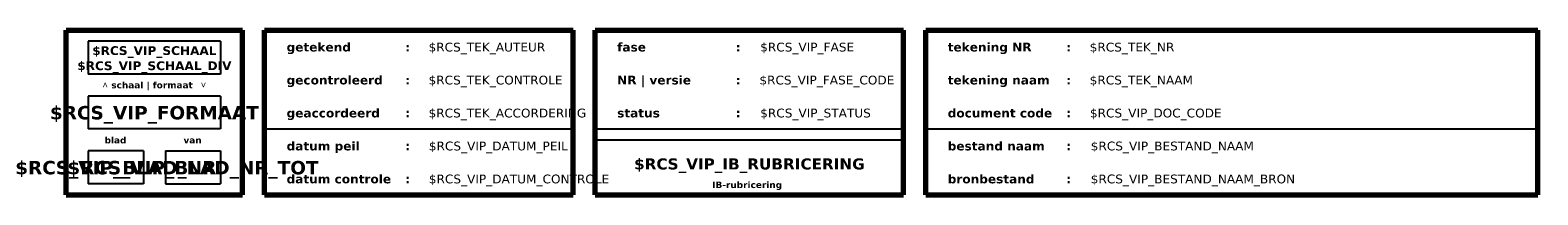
# Model space of a CAD drawing. Header units: millimetres. Extents: x -592 to 7, y -7 to 410.
# Tile 1 of 68: x -592 to -250, y 10 to 47. Entities that reach past the tile are written whole.
import ezdxf
from ezdxf.enums import TextEntityAlignment as Align

# ---------------------------------------------------------------- set-up
doc = ezdxf.new("R2010")
doc.units = ezdxf.units.MM
doc.layers.add('--.--_L_titelblok', color=7, linetype='Continuous')
doc.layers.add('--.--_T_titelblok', color=6, linetype='Continuous')
doc.styles.add('Arial', font='arial.ttf', dxfattribs={"height": 1.475})
doc.styles.add('Arial_1', font='arial.ttf', dxfattribs={"height": 1.475})
doc.styles.add('Verdana_3', font='verdana.ttf', dxfattribs={"height": 2})
doc.styles.add('Verdana_B', font='verdanab.ttf', dxfattribs={"height": 1.475})
doc.styles.add('Verdana_B_1', font='verdanab.ttf', dxfattribs={"height": 2})
doc.styles.add('Verdana_B_2', font='verdanab.ttf', dxfattribs={"height": 3.05})
doc.styles.add('Verdana_B_3', font='verdanab.ttf', dxfattribs={"height": 2.525})

msp = doc.modelspace()

# ---------------------------------------------------------------- linework, layer by layer
at = {"layer": '--.--_L_titelblok', "lineweight": 70}
for p, q in [((-584, 47.5), (-544, 47.5)), ((-584, 10), (-584, 47.5)), ((-544, 10), (-544, 47.5)), ((-539, 47.5), (-469, 47.5)), ((-539, 10), (-539, 47.5)), ((-469, 10), (-469, 47.5)), ((-464, 47.5), (-394, 47.5)), ((-464, 10), (-464, 47.5)), ((-394, 10), (-394, 47.5)), ((-389, 10), (-389, 47.5)), ((-389, 47.5), (-250.1, 47.5)), ((-250.1, 10), (-250.1, 47.5)), ((-584, 10), (-544, 10)), ((-539, 10), (-469, 10)), ((-464, 10), (-394, 10)), ((-389, 10), (-250.1, 10))]:
    msp.add_line(p, q, dxfattribs=at)
at = {"layer": '--.--_L_titelblok'}
for p, q in [((-579, 45), (-579, 37.5)), ((-549, 45), (-579, 45)), ((-549, 45), (-549, 37.5)), ((-549, 37.5), (-579, 37.5)), ((-549, 32.5), (-579, 32.5)), ((-579, 32.5), (-579, 25)), ((-549, 32.5), (-549, 25)), ((-549, 25), (-579, 25)), ((-539, 25), (-469, 25)), ((-464, 25), (-394, 25)), ((-389, 25), (-250.1, 25)), ((-464, 22.5), (-394, 22.5)), ((-579, 20), (-579, 12.5)), ((-566.5, 20), (-579, 20)), ((-566.5, 20), (-566.5, 12.5)), ((-561.5, 20), (-549, 20)), ((-561.5, 20), (-561.5, 12.5)), ((-549, 20), (-549, 12.5)), ((-566.5, 12.5), (-579, 12.5)), ((-561.5, 12.5), (-549, 12.5))]:
    msp.add_line(p, q, dxfattribs=at)

# ---------------------------------------------------------------- texts
at = {"layer": '--.--_T_titelblok', "color": 7, "attachment_point": 1}
for s, insert, char_height, width, style in [('getekend', (-534, 44.63), 2, 18.1983, 'Verdana_B_1'), ('fase', (-459, 44.63), 2, 8.1772, 'Verdana_B_1'), ('tekening NR', (-384, 44.63), 2, 23.9705, 'Verdana_B_1'), ('\\fVerdana|b1|i0|c0|p34|;:', (-507.09, 44.63), 2, 1.3629, 'Verdana_B_1'), ('\\fVerdana|b1|i0|c0|p34|;:', (-432.09, 44.63), 2, 1.3629, 'Verdana_B_1'), ('\\fVerdana|b1|i0|c0|p34|;:', (-357.09, 44.63), 2, 1.3629, 'Verdana_B_1'), ('˄', (-575.76, 35.73), 1.48, 1.5232, 'Arial'), ('schaal | formaat ', (-573.77, 35.73), 1.475, 24.6118, 'Verdana_B'), ('\\fArial|b0|i0|c254|p34|;˅', (-553.47, 35.73), 1.475, 1.5232, 'Arial_1'), ('gecontroleerd', (-534, 37.13), 2, 27.2574, 'Verdana_B_1'), ('\\fVerdana|b1|i0|c0|p34|;:', (-507.09, 37.13), 2, 1.3629, 'Verdana_B_1'), ('NR | versie', (-459, 37.13), 2, 21.7257, 'Verdana_B_1'), ('\\fVerdana|b1|i0|c0|p34|;:', (-432.09, 37.13), 2, 1.3629, 'Verdana_B_1'), ('tekening naam', (-384, 37.13), 2, 29.1814, 'Verdana_B_1'), ('\\fVerdana|b1|i0|c0|p34|;:', (-357.09, 37.13), 2, 1.3629, 'Verdana_B_1'), ('geaccordeerd', (-534, 29.63), 2, 26.2953, 'Verdana_B_1'), ('\\fVerdana|b1|i0|c0|p34|;:', (-507.09, 29.63), 2, 1.3629, 'Verdana_B_1'), ('status', (-459, 29.63), 2, 12.1857, 'Verdana_B_1'), ('\\fVerdana|b1|i0|c0|p34|;:', (-432.09, 29.63), 2, 1.3629, 'Verdana_B_1'), ('document code', (-384, 29.63), 2, 29.7426, 'Verdana_B_1'), ('\\fVerdana|b1|i0|c0|p34|;:', (-357.09, 29.63), 2, 1.3629, 'Verdana_B_1'), ('blad', (-575.3, 23.2), 1.475, 6.0928, 'Verdana_B'), ('van', (-557.4, 23.2), 1.475, 5.211, 'Verdana_B'), ('datum peil', (-534, 22.13), 2, 20.8439, 'Verdana_B_1'), ('\\fVerdana|b1|i0|c0|p34|;:', (-507.09, 22.13), 2, 1.3629, 'Verdana_B_1'), ('bestand naam', (-384, 22.13), 2, 27.6582, 'Verdana_B_1'), ('\\fVerdana|b1|i0|c0|p34|;:', (-357.09, 22.13), 2, 1.3629, 'Verdana_B_1'), ('datum controle', (-534, 14.63), 2, 29.8228, 'Verdana_B_1'), ('\\fVerdana|b1|i0|c0|p34|;:', (-507.09, 14.63), 2, 1.3629, 'Verdana_B_1'), ('bronbestand', (-384, 14.63), 2, 24.6118, 'Verdana_B_1'), ('\\fVerdana|b1|i0|c0|p34|;:', (-357.09, 14.63), 2, 1.3629, 'Verdana_B_1'), ('IB-rubricering', (-437.44, 13.04), 1.475, 20.5232, 'Verdana_B')]:
    msp.add_mtext(s, dxfattribs=dict(at, insert=insert, char_height=char_height, width=width, style=style))
at = {"layer": '--.--_T_titelblok', "style": 'Verdana_3'}
for tag, p in [('$RCS_TEK_AUTEUR', (-501.79, 42.63)), ('$RCS_VIP_FASE', (-426.55, 42.63)), ('$RCS_TEK_NR', (-351.79, 42.63)), ('$RCS_TEK_CONTROLE', (-501.79, 35.13)), ('$RCS_VIP_FASE_CODE', (-426.73, 35.13)), ('$RCS_TEK_NAAM', (-351.79, 35.13)), ('$RCS_TEK_ACCORDERING', (-501.79, 27.63)), ('$RCS_VIP_STATUS', (-426.55, 27.63)), ('$RCS_VIP_DOC_CODE', (-351.73, 27.63)), ('$RCS_VIP_DATUM_PEIL', (-501.73, 20.13)), ('$RCS_VIP_BESTAND_NAAM', (-351.55, 20.13)), ('$RCS_VIP_DATUM_CONTROLE', (-501.73, 12.63)), ('$RCS_VIP_BESTAND_NAAM_BRON', (-351.55, 12.63))]:
    msp.add_attdef(tag, p, '', height=2, dxfattribs=at)
at = {"layer": '--.--_T_titelblok'}
for tag, height, style, p in [('$RCS_VIP_SCHAAL', 2, 'Verdana_B_1', (-564, 41.83)), ('$RCS_VIP_SCHAAL_DIV', 2, 'Verdana_B_1', (-564, 38.39)), ('$RCS_VIP_FORMAAT', 3.05, 'Verdana_B_2', (-564, 27.18)), ('$RCS_VIP_BLAD_NR', 3.05, 'Verdana_B_2', (-572.75, 14.68)), ('$RCS_VIP_BLAD_NR_TOT', 3.05, 'Verdana_B_2', (-555.25, 14.68)), ('$RCS_VIP_IB_RUBRICERING', 2.52, 'Verdana_B_3', (-429, 15.79))]:
    msp.add_attdef(tag, text='', height=height, dxfattribs=dict(at, style=style)).set_placement(p, align=Align.CENTER)

doc.saveas('drawing.dxf')
